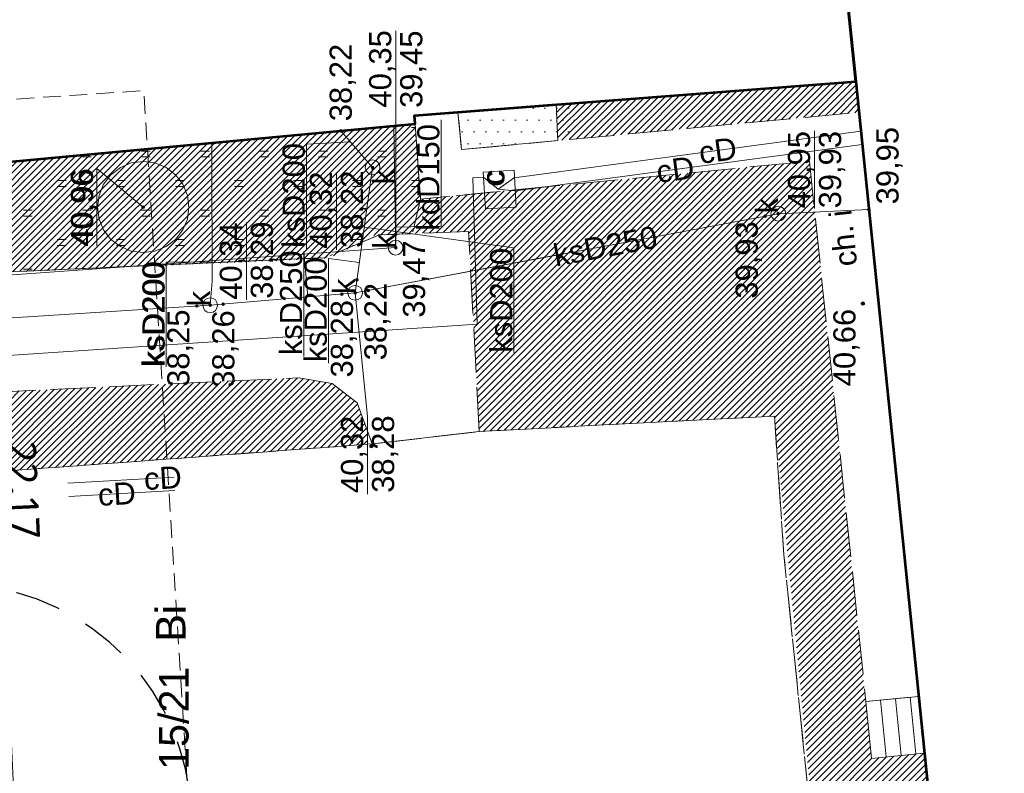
# Model space of a CAD drawing. Header units: millimetres. Extents: x 6503307 to 6504695, y 5886099 to 5887123.
# Tile 19 of 77: x 6503469 to 6503503, y 5887025 to 5887050. Entities that reach past the tile are written whole.
import ezdxf
from ezdxf.enums import TextEntityAlignment as Align

# ---------------------------------------------------------------- set-up
doc = ezdxf.new("R2010")
doc.units = ezdxf.units.MM
for name, pattern in [('2', [9, 6, -3]), ('DGN Style 2', [2.574803, 1.544882, -1.029921]), ('OTKC_A05', [1.5, 1, -0.5]), ('OTKJ_A05', [2, 1.5, -0.5]), ('OTKU_A05', [2, 1.5, -0.5]), ('OTZT_A05', [1.5, 1, -0.5])]:
    doc.linetypes.add(name, pattern=pattern)
for name, color, linetype, lineweight in [('Budynki EGiB', 18, 'Continuous', 0), ('Działki', 18, 'Continuous', 0), ('isa_V10520003E16E075_TUsr', 7, 'Continuous', 25), ('isa_V10520003E16E075_TUsr_19165818BF56C1D4', 5, 'OTKJ_A05', 25), ('Komunikacja (obszary)', 18, 'Continuous', 0), ('Obiekty związane z budynkami EGiB (obszary)', 18, 'Continuous', 0), ('Pikiety', 18, 'Continuous', 0), ('Zagospodarowanie terenu (obszary)', 18, 'Continuous', 0)]:
    doc.layers.add(name, color=color, linetype=linetype, lineweight=lineweight)
for name, color, linetype, lineweight, true_color in [('k-trawa', 7, 'Continuous', 0, 0xd2e2ab), ('Przewody ciepłownicze', 7, 'Continuous', 0, 0xd200d2), ('Przewody kanalizacyjne', 7, 'Continuous', 0, 0x803300), ('Punkty o określonej wysokości', 7, 'Continuous', 0, 0x803300), ('Symbole liniowe', 7, 'Continuous', 0, 0x0a0909), ('Urządzenia towarzyszące (obszary)', 7, 'Continuous', 0, 0xff9100), ('Urządzenia związane z siecią (obszary)', 7, 'Continuous', 0, 0xd200d2), ('Urządzenia związane z siecią (punkty)', 7, 'Continuous', 0, 0x803300), ('Użytki gruntowe', 7, 'Continuous', 0, 0x008000)]:
    doc.layers.add(name, color=color, linetype=linetype, lineweight=lineweight, true_color=true_color)
doc.styles.add('DOMYSLNA_CZCIONKA', font='arial.ttf')
doc.styles.add('tekst', font='msyhl.ttc', dxfattribs={"height": 1})
doc.dimstyles.new('MÓJ m', dxfattribs={"dimtxt": 1, "dimasz": 1, "dimexe": 5, "dimexo": 0, "dimgap": 0.1, "dimtad": 1, "dimrnd": 0.01, "dimzin": 1, "dimtxsty": 'tekst', "dimblk": 'OBLIQUE', "dimcen": -4, "dimdle": 0.2, "dimse1": 1, "dimse2": 1, "dimadec": 0, "dimazin": 0, "dimtfac": 1, "dimtix": 1, "dimtmove": 0, "dimatfit": 0, "dimldrblk": 'NONE', "dimfxl": 5, "dimfxlon": 1, "dimlwd": 20, "dimarcsym": 0})
pattern_1 = [(45, (0, 0), (-0.1122532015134, 0.1122532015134), [])]

# ---------------------------------------------------------------- blocks, each defined once
blk = doc.blocks.new('OTRS_P05')
at = {"layer": 'isa_V10520003E16E075_TUsr', "true_color": 0x0a0909}
h = blk.add_hatch(color=18, dxfattribs=at)
h.dxf.hatch_style = 1
h.paths.add_polyline_path([(0.09, 0, 1), (-0.09, 0, 1)])
at = {"layer": 'isa_V10520003E16E075_TUsr', "color": 18, "true_color": 0x0a0909}
blk.add_lwpolyline([(0.09, 0, 1), (-0.09, 0, 1)], format="xyb", close=True, dxfattribs=at)
at = {"layer": 'isa_V10520003E16E075_TUsr_19165818BF56C1D4', "color": 18, "true_color": 0x0a0909}
blk.add_circle((0, 0), 0.09, dxfattribs=at)
blk = doc.blocks.new('SUKS_P05')
at = {"color": 36, "linetype": 'Continuous', "lineweight": 18, "true_color": 0x803300}
blk.add_circle((0, 0), 0.5, dxfattribs=at)
blk = doc.blocks.new('SUPS01_05')
at = {"lineweight": 18, "true_color": 0x803300}
h = blk.add_hatch(color=36, dxfattribs=at)
h.dxf.hatch_style = 1
h.paths.add_polyline_path([(-0.09, 0, 1), (0.09, 0, 1)])
at = {"color": 18, "lineweight": 18, "true_color": 0x0a0909}
blk.add_circle((0, 0), 0.09, dxfattribs=at)
blk = doc.blocks.new('_Oblique')
at = {"color": 0, "linetype": 'ByBlock', "lineweight": -2}
blk.add_line((-0.5, -0.5), (0.5, 0.5), dxfattribs=at)
blk = doc.blocks.new('*D832')
at = {"color": 0, "linetype": 'Continuous', "lineweight": 20}
blk.add_line((6503469.337, 5887022.87), (6503468.307, 5887045.421), dxfattribs=at)
at = {"layer": 'DEFPOINTS', "color": 0}
for p in [(6503468.308, 5887045.221), (6503468.316, 5887045.221), (6503469.319, 5887023.07)]:
    blk.add_point(p, dxfattribs=at)
at = {"color": 0, "linetype": 'ByBlock', "lineweight": 20}
for p, rotation in [((6503468.316, 5887045.221), 92.61491840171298), ((6503469.328, 5887023.07), 272.6149184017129)]:
    blk.add_blockref('_Oblique', p, dxfattribs=dict(at, rotation=rotation))
at = {"color": 0, "insert": (6503469.519, 5887034.178), "char_height": 1, "attachment_point": 5, "rotation": 272.6149, "style": 'tekst'}
blk.add_mtext('22,17', dxfattribs=at)
blk = doc.blocks.new('_None')

msp = doc.modelspace()

# ---------------------------------------------------------------- hatches: boundary and pattern name
at = {"layer": 'k-trawa'}
h = msp.add_hatch(dxfattribs=at)
h.set_pattern_fill('ANSI31', color=97, scale=0.05)
h.set_pattern_definition(pattern_1)
h.paths.add_polyline_path([(6503487.65763, 5887047.23989), (6503487.71236, 5887046.01507), (6503497.9097, 5887046.97333), (6503497.80269, 5887048.0208)])
h = msp.add_hatch(dxfattribs=at)
h.set_pattern_fill('ANSI31', color=97, scale=0.05)
h.set_pattern_definition(pattern_1)
edge = h.paths.add_edge_path()
edge.add_line((6503483.06471, 5887044.03281), (6503481.85813, 5887042.98976))
edge.add_line((6503481.85813, 5887042.98976), (6503479.94845, 5887042.0278))
edge.add_line((6503479.94845, 5887042.0278), (6503464.43269, 5887041.3608))
edge.add_line((6503464.43269, 5887041.3608), (6503464.28669, 5887044.8418))
edge.add_line((6503464.28669, 5887044.8418), (6503482.88269, 5887046.5808))
edge.add_line((6503482.88269, 5887046.5808), (6503483.06469, 5887044.0328))
edge.add_line((6503483.06469, 5887044.0328), (6503481.66269, 5887042.8208))
h = msp.add_hatch(dxfattribs=at)
h.set_pattern_fill('ANSI31', color=97, scale=0.05)
h.set_pattern_definition(pattern_1)
edge = h.paths.add_edge_path()
edge.add_arc((6503492.21114, 5887009.68169), 0.174, 0, 360)
edge = h.paths.add_edge_path()
edge.add_line((6503445.06869, 5887011.1518), (6503445.12269, 5887009.7208))
edge.add_line((6503445.12269, 5887009.7208), (6503464.40269, 5887010.6208))
edge.add_line((6503464.40269, 5887010.6208), (6503468.19269, 5887013.0608))
edge.add_line((6503468.19269, 5887013.0608), (6503468.39028, 5887009.68989))
edge.add_line((6503468.39028, 5887009.68989), (6503497.51826, 5887010.96285))
edge.add_line((6503497.51826, 5887010.96285), (6503495.04869, 5887036.6868))
edge.add_line((6503495.04869, 5887036.6868), (6503485.05568, 5887036.16187))
edge.add_line((6503485.05568, 5887036.16187), (6503484.69269, 5887042.9408))
edge.add_line((6503484.69269, 5887042.9408), (6503481.66269, 5887042.8208))
edge.add_line((6503481.66269, 5887042.8208), (6503483.06469, 5887044.0328))
edge.add_line((6503483.06469, 5887044.0328), (6503496.23713, 5887045.31984))
edge.add_line((6503496.23713, 5887045.31984), (6503498.34269, 5887025.0918))
edge.add_line((6503498.34269, 5887025.0918), (6503500.12674, 5887025.27001))
edge.add_line((6503500.12674, 5887025.27001), (6503500.60269, 5887020.6108))
edge.add_line((6503500.60269, 5887020.6108), (6503511.45991, 5887021.76873))
edge.add_line((6503511.45991, 5887021.76873), (6503512.65429, 5887010.66801))
edge.add_line((6503512.65429, 5887010.66801), (6503500.47969, 5887010.1458))
edge.add_line((6503500.47969, 5887010.1458), (6503440.65439, 5887007.58098))
edge.add_line((6503440.65439, 5887007.58098), (6503439.36269, 5887009.2708))
edge.add_line((6503439.36269, 5887009.2708), (6503438.53269, 5887011.2608))
edge.add_line((6503438.53269, 5887011.2608), (6503463.39269, 5887012.4208))
edge.add_line((6503463.39269, 5887012.4208), (6503463.28551, 5887014.78838))
edge.add_line((6503463.28551, 5887014.78838), (6503467.66103, 5887014.98646))
edge.add_line((6503467.66103, 5887014.98646), (6503467.29923, 5887022.97828))
edge.add_line((6503467.29923, 5887022.97828), (6503466.15073, 5887022.92628))
edge.add_line((6503466.15073, 5887022.92628), (6503466.06649, 5887025.68637))
edge.add_line((6503466.06649, 5887025.68637), (6503467.53269, 5887025.8008))
edge.add_line((6503467.53269, 5887025.8008), (6503468.06269, 5887014.6008))
edge.add_line((6503468.06269, 5887014.6008), (6503463.92269, 5887011.9808))
edge.add_line((6503463.92269, 5887011.9808), (6503445.08769, 5887011.15266))
h = msp.add_hatch(dxfattribs=at)
h.set_pattern_fill('ANSI31', color=97, scale=0.05)
h.set_pattern_definition(pattern_1)
h.paths.add_polyline_path([(6503474.47677, 5887035.22717), (6503481.27227, 5887035.72896), (6503481.27227, 5887036.17805), (6503480.92269, 5887037.1308), (6503480.07269, 5887037.7908), (6503478.93269, 5887037.9808), (6503474.31749, 5887037.76315), (6503474.47677, 5887035.22717)])
h.paths.add_polyline_path([(6503480.18098, 5887033.90293), (6503480.18098, 5887036.8313), (6503481.45741, 5887036.8313), (6503481.45741, 5887033.90293)], flags=9)
h.paths.add_polyline_path([(6503475.82254, 5887037.50341), (6503475.82254, 5887040.40826), (6503477.09897, 5887040.40826), (6503477.09897, 5887037.50341)], flags=9)
h.paths.add_polyline_path([(6503474.29755, 5887037.53083), (6503474.29755, 5887040.44181), (6503475.57399, 5887040.44181), (6503475.57399, 5887037.53083)], flags=9)
h.paths.add_polyline_path([(6503474.31749, 5887037.76315), (6503468.54269, 5887037.4908), (6503468.70269, 5887034.8008), (6503474.47677, 5887035.22717)])
at = {"layer": 'Obiekty związane z budynkami EGiB (obszary)'}
h = msp.add_hatch(dxfattribs=at)
h.set_pattern_fill('OTBJ', color=256, scale=0.2, angle=90, style=0, pattern_type=0)
h.set_pattern_definition([(90, (6503488.2807, 5887045.9108), (-0.4, 2e-17), [0, -0.8]), (90, (6503488.0807, 5887046.3108), (-0.4, 2e-17), [0, -0.8])])
h.paths.add_polyline_path([(6503484.45369, 5887045.7108), (6503488.48069, 5887046.0868), (6503488.36827, 5887047.29459), (6503484.33504, 5887046.98414)], flags=0)
h = msp.add_hatch(dxfattribs=at)
h.set_pattern_fill('OTBJ', angle=90, style=0)
h.set_pattern_definition([(90, (6503488.2807, 5887045.9108), (-0.4, 2e-17), [0, -0.8]), (90, (6503488.0807, 5887046.3108), (-0.4, 2e-17), [0, -0.8])])
h.paths.add_polyline_path([(6503484.45369, 5887045.7108), (6503487.71236, 5887046.01507), (6503487.65763, 5887047.23989), (6503484.33504, 5887046.98414)], flags=16)
at = {"layer": 'Zagospodarowanie terenu (obszary)'}
h = msp.add_hatch(dxfattribs=at)
h.set_pattern_fill('OTZT', color=256, scale=0.2, angle=90, style=0, pattern_type=0)
h.set_pattern_definition([(180, (6503481.9147, 5887041.4608), (-2e-16, -2), [0.3, -1.7]), (180, (6503481.9147, 5887041.6608), (-2e-16, -2), [0.3, -1.7]), (180, (6503483.0647, 5887042.4608), (-2e-16, -2), [0.3, -1.7]), (180, (6503483.0647, 5887042.6608), (-2e-16, -2), [0.3, -1.7])])
h.paths.add_polyline_path([(6503482.88269, 5887046.5808), (6503464.28635, 5887044.84584), (6503464.30309, 5887044.45082), (6503464.56269, 5887044.4608), (6503464.57269, 5887044.1908), (6503464.31442, 5887044.18087), (6503464.33639, 5887043.65689), (6503464.3895, 5887042.39056), (6503464.40269, 5887042.3908), (6503464.66269, 5887042.4008), (6503464.67269, 5887042.1608), (6503464.41269, 5887042.1308), (6503464.40043, 5887042.13007), (6503464.43269, 5887041.3608), (6503479.84269, 5887042.0508), (6503481.66269, 5887042.8208), (6503482.78614, 5887042.8653), (6503483.06469, 5887044.0328)], flags=0)
at = {"layer": 'Zagospodarowanie terenu (obszary)', "ltscale": 0.1}
h = msp.add_hatch(dxfattribs=at)
h.set_pattern_fill('OTZT', angle=90, style=0)
h.set_pattern_definition([(180, (6503481.9147, 5887041.4608), (-2e-16, -2), [0.3, -1.7]), (180, (6503481.9147, 5887041.6608), (-2e-16, -2), [0.3, -1.7]), (180, (6503483.0647, 5887042.4608), (-2e-16, -2), [0.3, -1.7]), (180, (6503483.0647, 5887042.6608), (-2e-16, -2), [0.3, -1.7])])
h.paths.add_polyline_path([(6503482.88269, 5887046.5808), (6503464.28635, 5887044.84584), (6503464.30309, 5887044.45082), (6503464.56269, 5887044.4608), (6503464.57269, 5887044.1908), (6503464.31442, 5887044.18087), (6503464.33639, 5887043.65689), (6503464.3895, 5887042.39056), (6503464.40269, 5887042.3908), (6503464.66269, 5887042.4008), (6503464.67269, 5887042.1608), (6503464.41269, 5887042.1308), (6503464.40043, 5887042.13007), (6503464.43269, 5887041.3608), (6503479.84269, 5887042.0508), (6503481.66269, 5887042.8208), (6503482.78614, 5887042.8653), (6503483.06469, 5887044.0328)], flags=16)

# ---------------------------------------------------------------- linework, layer by layer
at = {"color": 5, "linetype": '2', "lineweight": 0, "ltscale": 0.1, "flags": 128}
msp.add_lwpolyline([(6503458.27269, 5887008.5308), (6503456.18269, 5887046.5408), (6503473.69269, 5887047.7108), (6503476.11269, 5887009.1808)], close=True, dxfattribs=at)
at = {"color": 1, "linetype": 'DGN Style 2'}
msp.add_arc((6503467.29923, 5887022.97828), 8, 239.384747, 125.84175, dxfattribs=at)
at = {"layer": 'Budynki EGiB', "color": 7, "linetype": 'Continuous', "lineweight": 53}
for p, q in [((6503482.86269, 5887046.8708), (6503487.65763, 5887047.23989)), ((6503482.88269, 5887046.5808), (6503482.86269, 5887046.8708)), ((6503443.65269, 5887042.9208), (6503482.88269, 5887046.5808))]:
    msp.add_line(p, q, dxfattribs=at)
at = {"layer": 'Budynki EGiB', "color": 7, "linetype": 'Continuous', "lineweight": 53, "flags": 128}
for points in [[(6503496.65269, 5887059.3008), (6503496.67269, 5887059.0708), (6503497.80269, 5887048.0208), (6503500.60269, 5887020.6108), (6503511.86269, 5887021.8208), (6503508.02269, 5887060.5108), (6503496.65269, 5887059.3008)], [(6503442.64269, 5887054.4308), (6503443.65269, 5887042.9208), (6503482.88269, 5887046.5808), (6503482.86269, 5887046.8708), (6503497.80269, 5887048.0208), (6503496.67269, 5887059.0708), (6503481.96269, 5887057.6308), (6503481.89269, 5887057.8908), (6503442.64269, 5887054.4308)]]:
    msp.add_lwpolyline(points, close=True, dxfattribs=at)
at = {"layer": 'Komunikacja (obszary)', "color": 7, "linetype": 'OTKC_A05', "lineweight": 0}
for p, q in [((6503484.33504, 5887046.98414), (6503482.86269, 5887046.8708)), ((6503482.86269, 5887046.8708), (6503482.88269, 5887046.5808)), ((6503484.45369, 5887045.7108), (6503484.33504, 5887046.98414)), ((6503482.88269, 5887046.5808), (6503483.06469, 5887044.0328)), ((6503487.71236, 5887046.01507), (6503484.45369, 5887045.7108)), ((6503483.06469, 5887044.0328), (6503487.78035, 5887044.49359))]:
    msp.add_line(p, q, dxfattribs=at)
at = {"layer": 'Komunikacja (obszary)', "color": 7, "linetype": 'OTKJ_A05', "lineweight": 0}
for p, q in [((6503481.66269, 5887042.8208), (6503479.84269, 5887042.0508)), ((6503484.69269, 5887042.9408), (6503481.66269, 5887042.8208)), ((6503485.05568, 5887036.16187), (6503484.69269, 5887042.9408)), ((6503479.84269, 5887042.0508), (6503464.43269, 5887041.3608)), ((6503468.54269, 5887037.4908), (6503478.93269, 5887037.9808)), ((6503478.93269, 5887037.9808), (6503480.07269, 5887037.7908)), ((6503480.07269, 5887037.7908), (6503480.92269, 5887037.1308)), ((6503480.92269, 5887037.1308), (6503481.43269, 5887035.7408)), ((6503481.43269, 5887035.7408), (6503485.05568, 5887036.16187))]:
    msp.add_line(p, q, dxfattribs=at)
at = {"layer": 'Komunikacja (obszary)', "color": 7, "linetype": 'OTKU_A05', "lineweight": 0}
for p, q in [((6503485.05568, 5887036.16187), (6503481.43269, 5887035.7408)), ((6503488.14543, 5887036.32418), (6503485.05568, 5887036.16187)), ((6503481.43269, 5887035.7408), (6503468.70269, 5887034.8008))]:
    msp.add_line(p, q, dxfattribs=at)
at = {"layer": 'Komunikacja (obszary)', "color": 7, "linetype": 'OTKU_A05', "lineweight": 0, "flags": 128}
for points in [[(6503498.15069, 5887027.0118), (6503499.93061, 5887027.19), (6503497.9097, 5887046.97333), (6503488.48069, 5887046.0868), (6503484.45369, 5887045.7108), (6503484.33504, 5887046.98414), (6503482.86269, 5887046.8708), (6503482.88269, 5887046.5808), (6503483.06469, 5887044.0328), (6503496.23569, 5887045.3198), (6503498.15069, 5887027.0118)], [(6503468.31576, 5887009.68662), (6503496.79369, 5887010.9368), (6503497.51826, 5887010.96285), (6503495.81926, 5887027.61113), (6503495.37255, 5887031.9884), (6503495.04869, 5887036.6868), (6503485.05568, 5887036.16187), (6503481.43269, 5887035.7408), (6503468.70269, 5887034.8008), (6503467.14973, 5887034.73793), (6503467.45269, 5887027.8708), (6503467.53269, 5887025.8008), (6503468.06269, 5887014.6008), (6503468.19269, 5887013.0608), (6503468.31269, 5887009.7708), (6503468.31576, 5887009.68662)]]:
    msp.add_lwpolyline(points, close=True, dxfattribs=at)
for points in [[(6503495.04869, 5887036.6868), (6503485.05568, 5887036.16187)], [(6503495.04869, 5887036.6868), (6503495.37255, 5887031.9884), (6503495.81926, 5887027.61113), (6503497.51826, 5887010.96285), (6503496.79369, 5887010.9368)]]:
    msp.add_lwpolyline(points, dxfattribs=at)
at = {"layer": 'Obiekty związane z budynkami EGiB (obszary)', "color": 7, "linetype": 'Continuous', "lineweight": 13, "flags": 128}
msp.add_lwpolyline([(6503484.45369, 5887045.7108), (6503487.71236, 5887046.01507), (6503487.65763, 5887047.23989), (6503484.33504, 5887046.98414)], close=True, dxfattribs=at)
at = {"layer": 'Obiekty związane z budynkami EGiB (obszary)', "color": 0, "linetype": 'Continuous', "lineweight": 18, "flags": 128}
msp.add_lwpolyline([(6503498.34269, 5887025.0918), (6503500.12674, 5887025.27001), (6503499.93869, 5887027.1908), (6503498.15069, 5887027.0118), (6503498.34269, 5887025.0918)], close=True, dxfattribs=at)
at = {"layer": 'Przewody ciepłownicze', "color": 212, "linetype": 'Continuous', "lineweight": 18, "true_color": 0xd200d2, "flags": 128}
for points in [[(6503497.97269, 5887046.3308), (6503486.24269, 5887044.7608), (6503485.69269, 5887044.3708)], [(6503498.02269, 5887045.8808), (6503486.27269, 5887044.3108), (6503485.69269, 5887044.3708)], [(6503423.87269, 5887036.4008), (6503424.67269, 5887036.5508), (6503428.04269, 5887036.6808), (6503428.16269, 5887035.1408), (6503431.16269, 5887035.3608), (6503431.21269, 5887036.5308), (6503444.64269, 5887037.2008), (6503465.04269, 5887038.4708), (6503484.98269, 5887039.8008), (6503484.83269, 5887044.7508), (6503485.20269, 5887044.7808), (6503485.69269, 5887044.3708)], [(6503474.72269, 5887034.6108), (6503471.12269, 5887034.4108)], [(6503474.74269, 5887034.1608), (6503471.15269, 5887033.9608)]]:
    msp.add_lwpolyline(points, dxfattribs=at)
at = {"layer": 'Przewody ciepłownicze', "color": 212, "linetype": 'Continuous', "lineweight": 0, "flags": 128}
for points in [[(6503441.15502, 5887037.02681), (6503444.64269, 5887037.2008), (6503465.04269, 5887038.4708), (6503484.98269, 5887039.8008), (6503484.83269, 5887044.7508), (6503485.20269, 5887044.7808), (6503485.69269, 5887044.3708)], [(6503487.75934, 5887044.9638), (6503486.24269, 5887044.7608), (6503485.69269, 5887044.3708)], [(6503487.77953, 5887044.51214), (6503486.27269, 5887044.3108), (6503485.69269, 5887044.3708)]]:
    msp.add_lwpolyline(points, dxfattribs=at)
at = {"layer": 'Przewody kanalizacyjne', "color": 36, "linetype": 'Continuous', "lineweight": 18, "true_color": 0x803300, "flags": 128}
for points in [[(6503430.55269, 5887058.3508), (6503429.74269, 5887037.3408), (6503444.88269, 5887038.4808), (6503448.69269, 5887038.6908), (6503459.17269, 5887039.3708), (6503475.94269, 5887040.4408)], [(6503482.16269, 5887046.5108), (6503482.22269, 5887042.8408), (6503482.22269, 5887042.3908)], [(6503481.44269, 5887045.1108), (6503480.37269, 5887046.3508)], [(6503475.94269, 5887040.4408), (6503476.01269, 5887041.2508), (6503476.00269, 5887045.4308), (6503476.00269, 5887045.9408)], [(6503480.85269, 5887040.8608), (6503481.44269, 5887045.1108)], [(6503498.24269, 5887043.6808), (6503495.18269, 5887043.5408), (6503480.85269, 5887040.8608)], [(6503441.28269, 5887039.4908), (6503441.73269, 5887039.5208), (6503451.99269, 5887040.2508), (6503454.34269, 5887040.4108), (6503461.64269, 5887040.9308), (6503465.59269, 5887041.2108), (6503481.77269, 5887042.3608), (6503482.22269, 5887042.3908)], [(6503480.85269, 5887040.8608), (6503475.94269, 5887040.4408)]]:
    msp.add_lwpolyline(points, dxfattribs=at)
at = {"layer": 'Przewody kanalizacyjne', "color": 250, "linetype": 'Continuous', "lineweight": 0, "ltscale": 0.1, "flags": 128}
for points in [[(6503482.21866, 5887043.08785), (6503483.76183, 5887043.11308), (6503483.76183, 5887046.72443)], [(6503479.20346, 5887042.34916), (6503479.20346, 5887045.90168), (6503480.69369, 5887045.9788)], [(6503479.11456, 5887038.70332), (6503479.11456, 5887042.25584), (6503479.24565, 5887040.72334)], [(6503479.94845, 5887038.47527), (6503479.94845, 5887042.0278), (6503480.99454, 5887041.88258)], [(6503474.45651, 5887038.34887), (6503474.45651, 5887041.90139), (6503476.01113, 5887041.90511)]]:
    msp.add_lwpolyline(points, dxfattribs=at)
at = {"layer": 'Przewody kanalizacyjne', "color": 46, "linetype": 'Continuous', "lineweight": 0, "ltscale": 0.1, "flags": 128}
for points in [[(6503482.16269, 5887046.5108), (6503482.22269, 5887042.8408), (6503482.22269, 5887042.3908)], [(6503481.44269, 5887045.1108), (6503480.37269, 5887046.3508)], [(6503475.94269, 5887040.4408), (6503476.01269, 5887041.2508), (6503476.00269, 5887045.4308), (6503476.00269, 5887045.9408)], [(6503480.85269, 5887040.8608), (6503481.44269, 5887045.1108)], [(6503441.28269, 5887039.4908), (6503441.73269, 5887039.5208), (6503451.99269, 5887040.2508), (6503454.34269, 5887040.4108), (6503461.64269, 5887040.9308), (6503465.59269, 5887041.2108), (6503481.77269, 5887042.3608), (6503482.22269, 5887042.3908)], [(6503480.85269, 5887040.8608), (6503475.94269, 5887040.4408)]]:
    msp.add_lwpolyline(points, dxfattribs=at)
at = {"layer": 'Przewody kanalizacyjne', "color": 0, "linetype": 'Continuous', "lineweight": 0, "flags": 128}
msp.add_lwpolyline([(6503486.2285, 5887038.83053), (6503486.2285, 5887042.38305), (6503481.16167, 5887043.08644)], dxfattribs=at)
at = {"layer": 'Przewody kanalizacyjne', "color": 18, "linetype": 'Continuous', "lineweight": 0, "true_color": 0x000000, "flags": 128}
for points in [[(6503479.11456, 5887038.70332), (6503479.11456, 5887042.25584), (6503479.24565, 5887040.72334)], [(6503474.45651, 5887038.34887), (6503474.45651, 5887041.90139), (6503476.01113, 5887041.90511)]]:
    msp.add_lwpolyline(points, dxfattribs=at)
at = {"layer": 'Przewody kanalizacyjne', "color": 46, "linetype": 'Continuous', "lineweight": 0, "flags": 128}
for points in [[(6503487.88393, 5887042.17579), (6503480.85269, 5887040.8608)], [(6503441.05239, 5887038.19239), (6503444.88269, 5887038.4808), (6503448.69269, 5887038.6908), (6503459.17269, 5887039.3708), (6503475.94269, 5887040.4408)]]:
    msp.add_lwpolyline(points, dxfattribs=at)
at = {"layer": 'Punkty o określonej wysokości', "color": 46, "linetype": 'Continuous', "lineweight": 0, "ltscale": 0.1, "flags": 128}
for points in [[(6503482.22569, 5887042.3898), (6503482.22569, 5887047.10928), (6503482.22569, 5887049.73121)], [(6503482.22569, 5887047.10928), (6503482.22569, 5887049.73121)], [(6503472.10358, 5887042.4542), (6503472.10358, 5887045.07613), (6503473.67616, 5887043.76516)], [(6503480.21649, 5887042.3111), (6503480.21649, 5887044.93303)], [(6503477.1679, 5887040.61958), (6503477.1679, 5887043.24151)], [(6503481.27227, 5887034.03879), (6503481.27227, 5887036.66072), (6503480.85169, 5887040.8558)], [(6503481.27227, 5887034.03879), (6503481.27227, 5887036.66072)]]:
    msp.add_lwpolyline(points, dxfattribs=at)
at = {"layer": 'Punkty o określonej wysokości', "color": 36, "linetype": 'Continuous', "lineweight": 0, "true_color": 0x803300, "flags": 128}
for points in [[(6503496.4089, 5887043.72058), (6503496.4089, 5887046.34251)], [(6503472.10358, 5887042.4542), (6503472.10358, 5887045.07613), (6503473.67616, 5887043.76516)], [(6503477.1679, 5887040.61958), (6503477.1679, 5887043.24151)]]:
    msp.add_lwpolyline(points, dxfattribs=at)
at = {"layer": 'Symbole liniowe', "color": 0, "linetype": 'Continuous', "lineweight": 18, "flags": 128}
for points in [[(6503498.84022, 5887025.1415), (6503498.64821, 5887027.06161)], [(6503499.33774, 5887025.1912), (6503499.14572, 5887027.11142)], [(6503499.83527, 5887025.24089), (6503499.64323, 5887027.16123)]]:
    msp.add_lwpolyline(points, dxfattribs=at)
at = {"layer": 'Urządzenia towarzyszące (obszary)', "color": 36, "linetype": 'Continuous', "lineweight": 18, "true_color": 0x803300, "flags": 128}
msp.add_lwpolyline([(6503473.67269, 5887042.2208), (6503474.07269, 5887042.2708), (6503474.45269, 5887042.4308), (6503474.77269, 5887042.6708), (6503475.01269, 5887042.9908), (6503475.17269, 5887043.3608), (6503475.22269, 5887043.7608), (6503475.17269, 5887044.1608), (6503475.01269, 5887044.5408), (6503474.77269, 5887044.8608), (6503474.45269, 5887045.1008), (6503474.07269, 5887045.2608), (6503473.67269, 5887045.3108), (6503473.27269, 5887045.2608), (6503472.90269, 5887045.1008), (6503472.58269, 5887044.8608), (6503472.33269, 5887044.5408), (6503472.18269, 5887044.1608), (6503472.13269, 5887043.7608), (6503472.18269, 5887043.3608), (6503472.33269, 5887042.9908), (6503472.58269, 5887042.6708), (6503472.90269, 5887042.4308), (6503473.27269, 5887042.2708), (6503473.67269, 5887042.2208)], close=True, dxfattribs=at)
at = {"layer": 'Urządzenia towarzyszące (obszary)', "color": 46, "linetype": 'Continuous', "lineweight": 13, "ltscale": 0.1, "flags": 128}
msp.add_lwpolyline([(6503473.67269, 5887042.2208), (6503474.07269, 5887042.2708), (6503474.45269, 5887042.4308), (6503474.77269, 5887042.6708), (6503475.01269, 5887042.9908), (6503475.17269, 5887043.3608), (6503475.22269, 5887043.7608), (6503475.17269, 5887044.1608), (6503475.01269, 5887044.5408), (6503474.77269, 5887044.8608), (6503474.45269, 5887045.1008), (6503474.07269, 5887045.2608), (6503473.67269, 5887045.3108), (6503473.27269, 5887045.2608), (6503472.90269, 5887045.1008), (6503472.58269, 5887044.8608), (6503472.33269, 5887044.5408), (6503472.18269, 5887044.1608), (6503472.13269, 5887043.7608), (6503472.18269, 5887043.3608), (6503472.33269, 5887042.9908), (6503472.58269, 5887042.6708), (6503472.90269, 5887042.4308), (6503473.27269, 5887042.2708)], close=True, dxfattribs=at)
at = {"layer": 'Urządzenia związane z siecią (obszary)', "color": 212, "linetype": 'Continuous', "lineweight": 18, "true_color": 0xd200d2, "flags": 128}
msp.add_lwpolyline([(6503485.26269, 5887043.7008), (6503486.30269, 5887043.7608), (6503486.23269, 5887045.0108), (6503485.19269, 5887044.9508), (6503485.26269, 5887043.7008)], close=True, dxfattribs=at)
at = {"layer": 'Urządzenia związane z siecią (obszary)', "color": 212, "linetype": 'Continuous', "lineweight": 13, "ltscale": 0.1, "flags": 128}
msp.add_lwpolyline([(6503485.26269, 5887043.7008), (6503486.30269, 5887043.7608), (6503486.23269, 5887045.0108), (6503485.19269, 5887044.9508)], close=True, dxfattribs=at)
at = {"layer": 'Zagospodarowanie terenu (obszary)', "color": 18, "linetype": 'OTZT_A05', "lineweight": 18, "true_color": 0x000000, "flags": 128}
msp.add_lwpolyline([(6503482.88269, 5887046.5808), (6503464.28635, 5887044.84584), (6503464.30309, 5887044.45082), (6503464.56269, 5887044.4608), (6503464.57269, 5887044.1908), (6503464.31442, 5887044.18087), (6503464.33639, 5887043.65689), (6503464.3895, 5887042.39056), (6503464.40269, 5887042.3908), (6503464.66269, 5887042.4008), (6503464.67269, 5887042.1608), (6503464.41269, 5887042.1308), (6503464.40043, 5887042.13007), (6503464.43269, 5887041.3608), (6503479.84269, 5887042.0508), (6503481.66269, 5887042.8208), (6503482.78614, 5887042.8653), (6503483.06469, 5887044.0328), (6503482.88269, 5887046.5808)], close=True, dxfattribs=at)
at = {"layer": 'Zagospodarowanie terenu (obszary)', "color": 250, "linetype": 'OTZT_A05', "lineweight": 13, "ltscale": 0.1, "flags": 128}
msp.add_lwpolyline([(6503482.88269, 5887046.5808), (6503464.28635, 5887044.84584), (6503464.30309, 5887044.45082), (6503464.56269, 5887044.4608), (6503464.57269, 5887044.1908), (6503464.31442, 5887044.18087), (6503464.33639, 5887043.65689), (6503464.3895, 5887042.39056), (6503464.40269, 5887042.3908), (6503464.66269, 5887042.4008), (6503464.67269, 5887042.1608), (6503464.41269, 5887042.1308), (6503464.40043, 5887042.13007), (6503464.43269, 5887041.3608), (6503479.84269, 5887042.0508), (6503481.66269, 5887042.8208), (6503482.78614, 5887042.8653), (6503483.06469, 5887044.0328)], close=True, dxfattribs=at)

# ---------------------------------------------------------------- block references
at = {"layer": 'Pikiety', "color": 18, "true_color": 0x000000, "xscale": 0.5, "yscale": 0.5, "zscale": 0.5, "rotation": 90}
for p in [(6503498.04769, 5887040.49381), (6503481.40069, 5887035.66181)]:
    msp.add_blockref('OTRS_P05', p, dxfattribs=at)
at = {"layer": 'Pikiety', "color": 250, "ltscale": 0.1, "xscale": 0.05, "yscale": 0.05, "zscale": 0.05, "rotation": 90}
msp.add_blockref('OTRS_P05', (6503481.40069, 5887035.66181), dxfattribs=at)
at = {"layer": 'Punkty o określonej wysokości', "color": 36, "true_color": 0x803300, "xscale": 0.5, "yscale": 0.5, "zscale": 0.5, "rotation": 90}
for p in [(6503480.36369, 5887046.3518), (6503481.44469, 5887045.1098), (6503473.67616, 5887043.76516), (6503498.25169, 5887043.6798), (6503494.73841, 5887043.46084), (6503495.18069, 5887043.5438), (6503482.21869, 5887042.8398), (6503482.22569, 5887042.3898), (6503480.91382, 5887041.30149), (6503480.40328, 5887040.8181), (6503480.85169, 5887040.8558), (6503481.29398, 5887040.93877), (6503475.49062, 5887040.41401), (6503475.93969, 5887040.4428), (6503476.38811, 5887040.48051)]:
    msp.add_blockref('SUPS01_05', p, dxfattribs=at)
at = {"layer": 'Punkty o określonej wysokości', "color": 46, "ltscale": 0.1, "xscale": 0.05, "yscale": 0.05, "zscale": 0.05, "rotation": 90}
for p in [(6503480.36369, 5887046.3518), (6503481.44469, 5887045.1098), (6503473.67616, 5887043.76516), (6503482.21869, 5887042.8398), (6503482.22569, 5887042.3898), (6503480.91382, 5887041.30149), (6503480.40328, 5887040.8181), (6503480.85169, 5887040.8558), (6503481.29398, 5887040.93877), (6503475.49062, 5887040.41401), (6503475.93969, 5887040.4428), (6503476.38811, 5887040.48051)]:
    msp.add_blockref('SUPS01_05', p, dxfattribs=at)
at = {"layer": 'Urządzenia związane z siecią (punkty)', "color": 36, "true_color": 0x803300, "xscale": 0.5, "yscale": 0.5, "zscale": 0.5, "rotation": 90}
for p in [(6503481.44269, 5887045.1108), (6503495.18269, 5887043.5408), (6503482.22269, 5887042.3908), (6503480.85269, 5887040.8608), (6503475.94269, 5887040.4408)]:
    msp.add_blockref('SUKS_P05', p, dxfattribs=at)
at = {"layer": 'Urządzenia związane z siecią (punkty)', "color": 46, "ltscale": 0.1, "xscale": 0.05, "yscale": 0.05, "zscale": 0.05, "rotation": 90}
for p in [(6503481.44269, 5887045.1108), (6503482.22269, 5887042.3908), (6503480.85269, 5887040.8608), (6503475.94269, 5887040.4408)]:
    msp.add_blockref('SUKS_P05', p, dxfattribs=at)

# ---------------------------------------------------------------- texts
at = {"layer": 'Działki', "color": 7, "lineweight": 0, "style": 'DOMYSLNA_CZCIONKA'}
msp.add_text('15/21', height=1, rotation=90, dxfattribs=at).set_placement((6503474.71068, 5887026.44872), align=Align.MIDDLE_CENTER)
at = {"layer": 'Komunikacja (obszary)', "color": 0, "style": 'DOMYSLNA_CZCIONKA'}
msp.add_text('ch. i', height=0.75, rotation=96.269125, dxfattribs=at).set_placement((6503497.38033, 5887042.7099), align=Align.MIDDLE_CENTER)
at = {"layer": 'Pikiety', "color": 250, "style": 'DOMYSLNA_CZCIONKA'}
msp.add_text('40,66', height=0.75, rotation=90, dxfattribs=at).set_placement((6503497.4202, 5887039.00606), align=Align.MIDDLE_CENTER)
at = {"layer": 'Przewody ciepłownicze', "color": 212, "true_color": 0xd200d2, "style": 'DOMYSLNA_CZCIONKA'}
for rotation, p in [(7.623437, (6503493.13171, 5887045.68286)), (7.610613, (6503491.69477, 5887045.03529)), (3.17983, (6503474.33913, 5887034.5895))]:
    msp.add_text('cD', height=0.75, rotation=rotation, dxfattribs=at).set_placement(p, align=Align.MIDDLE_CENTER)
at = {"layer": 'Przewody ciepłownicze', "color": 212, "lineweight": 0, "style": 'DOMYSLNA_CZCIONKA'}
msp.add_text('cD', height=0.75, rotation=3.188669, dxfattribs=at).set_placement((6503472.7823, 5887034.05159), align=Align.MIDDLE_CENTER)
at = {"layer": 'Przewody kanalizacyjne', "color": 46, "lineweight": 0, "style": 'DOMYSLNA_CZCIONKA'}
for s, rotation, p in [('kdD150', 90, (6503483.3289, 5887044.77233)), ('ksD200', 90, (6503478.77053, 5887044.15902)), ('ksD250', 10.593098, (6503489.32419, 5887042.44515)), ('ksD250', 90, (6503478.68164, 5887040.52206)), ('ksD200', 90, (6503474.02359, 5887040.15873)), ('ksD200', 90, (6503479.51552, 5887040.28513))]:
    msp.add_text(s, height=0.75, rotation=rotation, dxfattribs=at).set_placement(p, align=Align.MIDDLE_CENTER)
at = {"layer": 'Przewody kanalizacyjne', "color": 36, "true_color": 0x803300, "style": 'DOMYSLNA_CZCIONKA'}
for p in [(6503485.79557, 5887040.60679), (6503474.02359, 5887040.12513)]:
    msp.add_text('ksD200', height=0.75, rotation=90, dxfattribs=at).set_placement(p, align=Align.MIDDLE_CENTER)
at = {"layer": 'Punkty o określonej wysokości', "color": 46, "style": 'DOMYSLNA_CZCIONKA'}
for s, p in [('40,35', (6503481.69998, 5887048.44677)), ('39,45', (6503482.75141, 5887048.43496)), ('38,22', (6503480.36369, 5887047.98361)), ('40,96', (6503471.60286, 5887043.7326)), ('40,32', (6503479.69077, 5887043.6604)), ('38,22', (6503480.7422, 5887043.6929)), ('40,34', (6503476.64219, 5887041.93638)), ('38,29', (6503477.69362, 5887041.96889)), ('39,47', (6503482.84619, 5887041.32837)), ('38,22', (6503481.54132, 5887039.88459)), ('38,28', (6503480.40328, 5887039.30436)), ('38,25', (6503474.86312, 5887038.9853)), ('38,26', (6503476.38811, 5887038.95788)), ('40,32', (6503480.74655, 5887035.38809)), ('38,28', (6503481.79798, 5887035.39697))]:
    msp.add_text(s, height=0.75, rotation=90, dxfattribs=at).set_placement(p, align=Align.MIDDLE_CENTER)
at = {"layer": 'Punkty o określonej wysokości', "color": 36, "true_color": 0x803300, "style": 'DOMYSLNA_CZCIONKA'}
for s, p in [('39,95', (6503498.87919, 5887045.16755)), ('40,95', (6503495.88319, 5887045.03155)), ('39,93', (6503496.93462, 5887045.03155)), ('40,96', (6503471.60286, 5887043.76516)), ('39,93', (6503494.11092, 5887041.97309))]:
    msp.add_text(s, height=0.75, rotation=90, dxfattribs=at).set_placement(p, align=Align.MIDDLE_CENTER)
at = {"layer": 'Urządzenia związane z siecią (obszary)', "color": 212, "true_color": 0xd200d2, "style": 'DOMYSLNA_CZCIONKA'}
msp.add_text('c', height=0.75, rotation=90, dxfattribs=at).set_placement((6503485.52769, 5887044.77173), align=Align.MIDDLE_CENTER)
at = {"layer": 'Urządzenia związane z siecią (obszary)', "color": 212, "style": 'DOMYSLNA_CZCIONKA'}
msp.add_text('c', height=0.75, rotation=90, dxfattribs=at).set_placement((6503485.52769, 5887044.71945), align=Align.MIDDLE_CENTER)
at = {"layer": 'Urządzenia związane z siecią (punkty)', "color": 46, "style": 'DOMYSLNA_CZCIONKA'}
for p in [(6503481.82477, 5887044.79244), (6503481.84062, 5887042.61046), (6503480.47062, 5887041.08046), (6503475.56062, 5887040.66046)]:
    msp.add_text('k', height=0.75, rotation=90, dxfattribs=at).set_placement(p, align=Align.MIDDLE_CENTER)
at = {"layer": 'Urządzenia związane z siecią (punkty)', "color": 36, "true_color": 0x803300, "style": 'DOMYSLNA_CZCIONKA'}
msp.add_text('k', height=0.75, rotation=90, dxfattribs=at).set_placement((6503494.80062, 5887043.80981), align=Align.MIDDLE_CENTER)
at = {"layer": 'Użytki gruntowe', "color": 96, "lineweight": 0, "style": 'DOMYSLNA_CZCIONKA'}
msp.add_text('Bi', height=1, rotation=90, dxfattribs=at).set_placement((6503474.60836, 5887029.67036), align=Align.MIDDLE_CENTER)
at = {"layer": 'Użytki gruntowe', "color": 96, "true_color": 0x008000, "style": 'DOMYSLNA_CZCIONKA'}
msp.add_text('Bi', height=1, rotation=90, dxfattribs=at).set_placement((6503474.60836, 5887029.65759), align=Align.MIDDLE_CENTER)

# ---------------------------------------------------------------- dimensions: what is measured, and where the dimension line sits
at = {"color": 0, "linetype": 'Continuous'}
dim = msp.add_aligned_dim(p1=(6503469.3192, 5887023.06972), p2=(6503468.30754, 5887045.221), distance=-0.00877, dimstyle='MÓJ m', override={"dimtxsty": 'tekst', "dimtmove": 1, "dimldrblk": 'None'}, dxfattribs=at)
dim.commit()
dim.dimension.update_dxf_attribs({"geometry": '*D832', "text_midpoint": (6503469.51889, 5887034.17758)})

doc.saveas('drawing.dxf')
